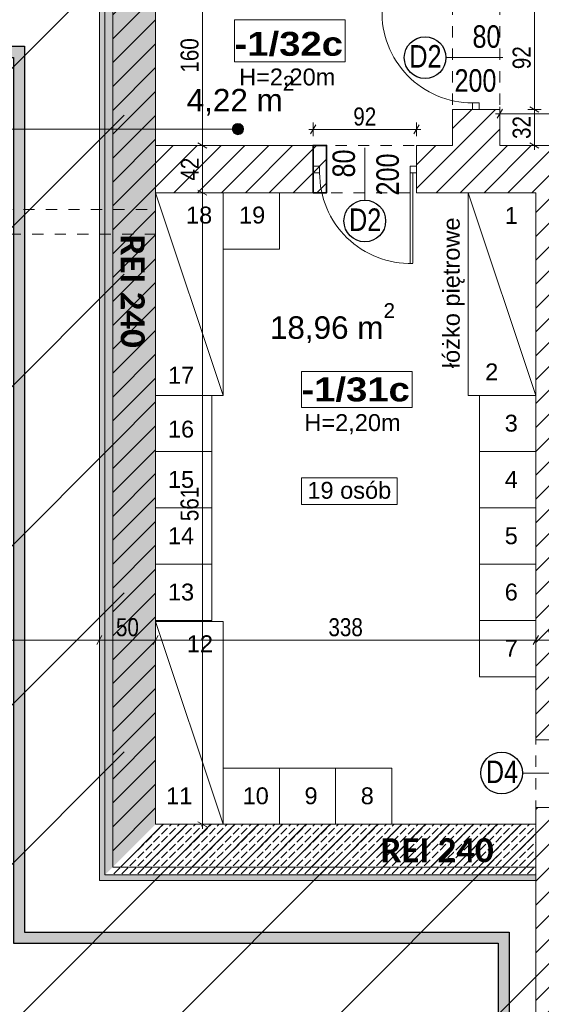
# Model space of a CAD drawing. Header units: centimetres. Extents: x 18292 to 3593338517, y 11794 to 62103.
# Tile 56 of 147: x 898356264 to 898356728, y 53985 to 54859. Entities that reach past the tile are written whole.
import ezdxf

# ---------------------------------------------------------------- set-up
doc = ezdxf.new("R2010")
doc.units = ezdxf.units.CM
doc.header["$MEASUREMENT"] = 0
doc.linetypes.add('Dashed-002', pattern=[20, 10, -10])
for name, color, linetype in [('410-Fundamenty', 7, 'Continuous'), ('499-Wymiary i opisy', 7, 'Continuous'), ('___WYBURZENIA', 7, 'Continuous'), ('__PROJEKTOWANE', 7, 'Continuous'), ('__PROJEKTOWANE_WYPOSAŻENIE', 7, 'Continuous'), ('MF-NR', 7, 'Continuous'), ('MF_KRESKOWANIE', 7, 'Continuous'), ('MF_NR', 7, 'Continuous'), ('MF_OKNA', 7, 'Continuous'), ('MF_przerywana', 7, 'Continuous'), ('MF_SCIANY_KONSTR', 7, 'Continuous'), ('MF_WIDOK', 7, 'Continuous')]:
    doc.layers.add(name, color=color, linetype=linetype)
doc.styles.add('GENERATED_STYLE_2', font='txt')
doc.styles.add('GENERATED_STYLE_4', font='txt')
doc.styles.add('GENERATED_STYLE_5', font='txt')
doc.styles.add('GENERATED_STYLE_8', font='txt')
doc.dimstyles.new('GENERATED_STYLE__1', dxfattribs={"dimtxt": 16, "dimasz": 6.08, "dimexe": 0.18, "dimexo": 0.0625, "dimgap": 0.09, "dimtad": 1, "dimtih": 1, "dimtoh": 1, "dimdec": 0, "dimzin": 0, "dimdsep": 46, "dimtxsty": 'GENERATED_STYLE_4', "dimblk": 'ARROWHEAD_2', "dimblk1": 'ARROWHEAD_2', "dimblk2": 'ARROWHEAD_2', "dimcen": 0.09, "dimse1": 1, "dimse2": 1, "dimclrd": 7, "dimclre": 7, "dimclrt": 7, "dimadec": 0, "dimazin": 0, "dimtfac": 1, "dimtdec": 4, "dimtmove": 0, "dimatfit": 3, "dimfxl": 0, "dimtolj": 1, "dimtzin": 0, "dimarcsym": 0})
doc.dimstyles.new('GENERATED_STYLE__2', dxfattribs={"dimtxt": 16, "dimasz": 6.08, "dimexe": 0.18, "dimexo": 0.0625, "dimgap": 0.09, "dimtad": 1, "dimtih": 1, "dimtoh": 1, "dimdec": 0, "dimzin": 0, "dimdsep": 46, "dimtxsty": 'GENERATED_STYLE_4', "dimblk": 'ARROWHEAD_2', "dimblk1": 'ARROWHEAD_2', "dimblk2": 'ARROWHEAD_2', "dimcen": 0.09, "dimse1": 1, "dimse2": 1, "dimclrd": 7, "dimclre": 7, "dimclrt": 7, "dimadec": 0, "dimazin": 0, "dimtfac": 1, "dimtdec": 4, "dimtmove": 2, "dimatfit": 3, "dimfxl": 0, "dimtolj": 1, "dimtzin": 0, "dimarcsym": 0})
doc.dimstyles.new('GENERATED_STYLE__3', dxfattribs={"dimtxt": 16, "dimasz": 6.08, "dimexe": 0.18, "dimexo": 0.0625, "dimgap": 0.09, "dimtad": 1, "dimdec": 0, "dimzin": 0, "dimdsep": 46, "dimtxsty": 'GENERATED_STYLE_4', "dimblk": 'ARROWHEAD_2', "dimblk1": 'ARROWHEAD_2', "dimblk2": 'ARROWHEAD_2', "dimcen": 0.09, "dimse1": 1, "dimse2": 1, "dimclrd": 7, "dimclre": 7, "dimclrt": 7, "dimadec": 0, "dimazin": 0, "dimtfac": 1, "dimtdec": 4, "dimtmove": 2, "dimatfit": 3, "dimfxl": 0, "dimtolj": 1, "dimtzin": 0, "dimarcsym": 0})
doc.dimstyles.new('GENERATED_STYLE__4', dxfattribs={"dimtxt": 16, "dimasz": 6.08, "dimexe": 0.18, "dimexo": 0.0625, "dimgap": 0.09, "dimtad": 1, "dimdec": 0, "dimzin": 0, "dimdsep": 46, "dimtxsty": 'GENERATED_STYLE_4', "dimblk": 'ARROWHEAD_2', "dimblk1": 'ARROWHEAD_2', "dimblk2": 'ARROWHEAD_2', "dimcen": 0.09, "dimse1": 1, "dimse2": 1, "dimclrd": 7, "dimclre": 7, "dimclrt": 7, "dimadec": 0, "dimazin": 0, "dimtfac": 1, "dimtdec": 4, "dimtmove": 0, "dimatfit": 3, "dimfxl": 0, "dimtolj": 1, "dimtzin": 0, "dimarcsym": 0})
pattern_1 = [(45, (903196041.254, 3898003.605), (-10.606601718, 10.606601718), [])]
pattern_2 = [(90, (903196041.2538, 3898003.6053), (-3.4641016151, 0), [2, -4]), (90, (903196039.5217, 3898006.6053), (-3.4641016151, 0), [2, -4]), (150, (903196041.2538, 3898005.6053), (1.7320508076, 3), [2, -4]), (150, (903196037.7897, 3898005.6053), (1.7320508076, 3), [2, -4]), (210, (903196041.2538, 3898003.6053), (-1.7320508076, 3), [2, -4]), (210, (903196037.7897, 3898003.6053), (-1.7320508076, 3), [2, -4])]
pattern_3 = [(45, (903196041.254, 3898003.605), (-7.071067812, 7.071067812), [7.5, -2.5]), (45, (903196041.254, 3898010.676), (-7.071067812, 7.071067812), [7.5, -2.5])]

# ---------------------------------------------------------------- blocks, each defined once
blk = doc.blocks.new('*D338', base_point=(903196041.25, 3898003.61))
at = {"layer": '499-Wymiary i opisy', "color": 7, "linetype": 'Continuous', "lineweight": 13}
for p, q in [((898356422.56, 54707.8), (898356430.56, 54703.18)), ((898356432.56, 54705.49), (898356420.56, 54705.49)), ((898356426.56, 54144.49), (898356426.56, 54705.49)), ((898356422.56, 54146.8), (898356430.56, 54142.18)), ((898356432.56, 54144.49), (898356420.56, 54144.49)), ((898356426.56, 54140.58), (898356426.56, 54144.49))]:
    blk.add_line(p, q, dxfattribs=at)
at = {"layer": '499-Wymiary i opisy', "color": 7, "lineweight": 13, "insert": (898356423.36, 54413.75), "char_height": 16, "attachment_point": 7, "rotation": 90, "style": 'GENERATED_STYLE_4'}
blk.add_mtext('\\A1;{\\pql;\\fArial Narrow|b0|i0|c238|p34;561}', dxfattribs=at)
blk = doc.blocks.new('ARROWHEAD_2')
at = {"color": 0, "linetype": 'Continuous', "lineweight": 0}
for p, q in [((0, 0), (-1, 0)), ((-0.38, -0.66), (0.38, 0.66))]:
    blk.add_line(p, q, dxfattribs=at)
blk = doc.blocks.new('*D339', base_point=(903196041.25, 3898003.61))
at = {"layer": '499-Wymiary i opisy', "color": 7, "linetype": 'Continuous', "lineweight": 13}
for p, q in [((898356432.56, 54747.49), (898356420.56, 54747.49)), ((898356422.56, 54749.8), (898356430.56, 54745.18)), ((898356426.56, 54705.49), (898356426.56, 54747.49)), ((898356422.56, 54707.8), (898356430.56, 54703.18)), ((898356432.56, 54705.49), (898356420.56, 54705.49))]:
    blk.add_line(p, q, dxfattribs=at)
at = {"layer": '499-Wymiary i opisy', "color": 7, "lineweight": 13, "insert": (898356423.36, 54716.25), "char_height": 16, "attachment_point": 7, "rotation": 90, "style": 'GENERATED_STYLE_4'}
blk.add_mtext('\\A1;{\\pql;\\fArial Narrow|b0|i0|c238|p34;42}', dxfattribs=at)
blk = doc.blocks.new('*D340', base_point=(903196041.25, 3898003.61))
at = {"layer": '499-Wymiary i opisy', "color": 7, "linetype": 'Continuous', "lineweight": 13}
for p, q in [((898356422.56, 54909.8), (898356430.56, 54905.18)), ((898356432.56, 54907.49), (898356420.56, 54907.49)), ((898356426.56, 54747.49), (898356426.56, 54907.49)), ((898356432.56, 54747.49), (898356420.56, 54747.49)), ((898356422.56, 54749.8), (898356430.56, 54745.18))]:
    blk.add_line(p, q, dxfattribs=at)
at = {"layer": '499-Wymiary i opisy', "color": 7, "lineweight": 13, "insert": (898356423.36, 54812.13), "char_height": 16, "attachment_point": 7, "rotation": 90, "style": 'GENERATED_STYLE_4'}
blk.add_mtext('\\A1;{\\pql;\\fArial Narrow|b0|i0|c238|p34;160}', dxfattribs=at)
blk = doc.blocks.new('*D354', base_point=(903196041.25, 3898003.61))
at = {"layer": '499-Wymiary i opisy', "color": 7, "linetype": 'Continuous', "lineweight": 13}
for p, q in [((898356651.28, 55639.09), (898356646.66, 55631.09)), ((898356648.97, 55629.09), (898356648.97, 55641.09)), ((898356648.97, 55635.09), (898356690.97, 55635.09)), ((898356693.28, 55639.09), (898356688.66, 55631.09)), ((898356690.97, 55629.09), (898356690.97, 55641.09))]:
    blk.add_line(p, q, dxfattribs=at)
at = {"layer": '499-Wymiary i opisy', "color": 7, "lineweight": 13, "insert": (898356659.73, 55638.29), "char_height": 16, "attachment_point": 7, "style": 'GENERATED_STYLE_4'}
blk.add_mtext('\\A1;{\\pql;\\fArial Narrow|b0|i0|c238|p34;42}', dxfattribs=at)
blk = doc.blocks.new('*D355', base_point=(903196041.25, 3898003.61))
at = {"layer": '499-Wymiary i opisy', "color": 7, "linetype": 'Continuous', "lineweight": 13}
for p, q in [((898356693.28, 55639.09), (898356688.66, 55631.09)), ((898356690.97, 55629.09), (898356690.97, 55641.09)), ((898356690.97, 55635.09), (898356867.97, 55635.09)), ((898356870.28, 55639.09), (898356865.66, 55631.09)), ((898356867.97, 55629.09), (898356867.97, 55641.09))]:
    blk.add_line(p, q, dxfattribs=at)
at = {"layer": '499-Wymiary i opisy', "color": 7, "lineweight": 13, "insert": (898356730.09, 55638.29), "char_height": 16, "attachment_point": 7, "style": 'GENERATED_STYLE_4'}
blk.add_mtext('\\A1;{\\pql;\\fArial Narrow|b0|i0|c238|p34;177}', dxfattribs=at)
blk = doc.blocks.new('*D429', base_point=(903196041.25, 3898003.61))
at = {"layer": '499-Wymiary i opisy', "color": 7, "linetype": 'Continuous', "lineweight": 13}
for p, q in [((898356727.79, 54779.49), (898356715.79, 54779.49)), ((898356717.79, 54781.8), (898356725.79, 54777.18)), ((898356721.79, 54747.49), (898356721.79, 54779.49)), ((898356727.79, 54747.49), (898356715.79, 54747.49)), ((898356717.79, 54749.8), (898356725.79, 54745.18)), ((898356721.79, 54743.58), (898356721.79, 54747.49))]:
    blk.add_line(p, q, dxfattribs=at)
at = {"layer": '499-Wymiary i opisy', "color": 7, "lineweight": 13, "insert": (898356718.59, 54753.25), "char_height": 16, "attachment_point": 7, "rotation": 90, "style": 'GENERATED_STYLE_4'}
blk.add_mtext('\\A1;{\\pql;\\fArial Narrow|b0|i0|c238|p34;32}', dxfattribs=at)
blk = doc.blocks.new('*D430', base_point=(903196041.25, 3898003.61))
at = {"layer": '499-Wymiary i opisy', "color": 7, "linetype": 'Continuous', "lineweight": 13}
for p, q in [((898356717.79, 54873.8), (898356725.79, 54869.18)), ((898356727.79, 54871.49), (898356715.79, 54871.49)), ((898356721.79, 54779.49), (898356721.79, 54871.49)), ((898356727.79, 54779.49), (898356715.79, 54779.49)), ((898356717.79, 54781.8), (898356725.79, 54777.18))]:
    blk.add_line(p, q, dxfattribs=at)
at = {"layer": '499-Wymiary i opisy', "color": 7, "lineweight": 13, "insert": (898356718.59, 54815.25), "char_height": 16, "attachment_point": 7, "rotation": 90, "style": 'GENERATED_STYLE_4'}
blk.add_mtext('\\A1;{\\pql;\\fArial Narrow|b0|i0|c238|p34;92}', dxfattribs=at)
blk = doc.blocks.new('*D436', base_point=(903196041.25, 3898003.61))
at = {"layer": '499-Wymiary i opisy', "color": 7, "linetype": 'Continuous', "lineweight": 13}
for p, q in [((898356693.28, 54779.67), (898356688.66, 54771.67)), ((898356690.97, 54769.67), (898356690.97, 54781.67)), ((898356968.28, 54779.67), (898356963.66, 54771.67)), ((898356965.97, 54769.67), (898356965.97, 54781.67)), ((898356687.06, 54775.67), (898356690.97, 54775.67)), ((898356690.97, 54775.67), (898356965.97, 54775.67))]:
    blk.add_line(p, q, dxfattribs=at)
at = {"layer": '499-Wymiary i opisy', "color": 7, "lineweight": 13, "insert": (898356813.11, 54778.87), "char_height": 16, "attachment_point": 7, "style": 'GENERATED_STYLE_4'}
blk.add_mtext('\\A1;{\\pql;\\fArial Narrow|b0|i0|c238|p34;275}', dxfattribs=at)
blk = doc.blocks.new('*D440', base_point=(903196041.25, 3898003.61))
at = {"layer": '499-Wymiary i opisy', "color": 7, "linetype": 'Continuous', "lineweight": 13}
for p, q in [((898356524.97, 54755.77), (898356524.97, 54767.77)), ((898356616.97, 54755.77), (898356616.97, 54767.77)), ((898356521.06, 54761.77), (898356524.97, 54761.77)), ((898356527.28, 54765.77), (898356522.66, 54757.77)), ((898356524.97, 54761.77), (898356616.97, 54761.77)), ((898356614.66, 54757.77), (898356619.28, 54765.77)), ((898356616.97, 54761.77), (898356620.88, 54761.77))]:
    blk.add_line(p, q, dxfattribs=at)
at = {"layer": '499-Wymiary i opisy', "color": 7, "lineweight": 13, "insert": (898356560.73, 54764.97), "char_height": 16, "attachment_point": 7, "style": 'GENERATED_STYLE_4'}
blk.add_mtext('\\A1;{\\pql;\\fArial Narrow|b0|i0|c238|p34;92}', dxfattribs=at)
blk = doc.blocks.new('*D496', base_point=(903196041.25, 3898003.61))
at = {"layer": '499-Wymiary i opisy', "color": 7, "linetype": 'Continuous', "lineweight": 13}
for p, q in [((898355934.97, 54302.15), (898355934.97, 54314.15)), ((898356334.97, 54302.15), (898356334.97, 54314.15)), ((898355937.28, 54312.15), (898355932.66, 54304.15)), ((898355934.97, 54308.15), (898356334.97, 54308.15)), ((898356337.28, 54312.15), (898356332.66, 54304.15))]:
    blk.add_line(p, q, dxfattribs=at)
at = {"layer": '499-Wymiary i opisy', "color": 7, "lineweight": 13, "char_height": 16, "attachment_point": 7, "style": 'GENERATED_STYLE_4'}
for s, insert in [('\\A1;{\\pql;\\fArial Narrow|b0|i0|c238|p34;24}', (898355937.28, 54311.35)), ('\\A1;{\\pql;\\fArial Narrow|b0|i0|c238|p34;400}', (898356129.85, 54311.35))]:
    blk.add_mtext(s, dxfattribs=dict(at, insert=insert))
blk = doc.blocks.new('*D497', base_point=(903196041.25, 3898003.61))
at = {"layer": '499-Wymiary i opisy', "color": 7, "linetype": 'Continuous', "lineweight": 13}
for p, q in [((898356334.97, 54302.15), (898356334.97, 54314.15)), ((898356384.97, 54302.15), (898356384.97, 54314.15)), ((898356337.28, 54312.15), (898356332.66, 54304.15)), ((898356334.97, 54308.15), (898356384.97, 54308.15)), ((898356387.28, 54312.15), (898356382.66, 54304.15))]:
    blk.add_line(p, q, dxfattribs=at)
at = {"layer": '499-Wymiary i opisy', "color": 7, "lineweight": 13, "insert": (898356349.73, 54311.35), "char_height": 16, "attachment_point": 7, "style": 'GENERATED_STYLE_4'}
blk.add_mtext('\\A1;{\\pql;\\fArial Narrow|b0|i0|c238|p34;50}', dxfattribs=at)
blk = doc.blocks.new('*D498', base_point=(903196041.25, 3898003.61))
at = {"layer": '499-Wymiary i opisy', "color": 7, "linetype": 'Continuous', "lineweight": 13}
for p, q in [((898356384.97, 54302.15), (898356384.97, 54314.15)), ((898356722.97, 54302.15), (898356722.97, 54314.15)), ((898356387.28, 54312.15), (898356382.66, 54304.15)), ((898356384.97, 54308.15), (898356722.97, 54308.15)), ((898356725.28, 54312.15), (898356720.66, 54304.15))]:
    blk.add_line(p, q, dxfattribs=at)
at = {"layer": '499-Wymiary i opisy', "color": 7, "lineweight": 13, "insert": (898356538.61, 54311.35), "char_height": 16, "attachment_point": 7, "style": 'GENERATED_STYLE_4'}
blk.add_mtext('\\A1;{\\pql;\\fArial Narrow|b0|i0|c238|p34;338}', dxfattribs=at)
blk = doc.blocks.new('*D499', base_point=(903196041.25, 3898003.61))
at = {"layer": '499-Wymiary i opisy', "color": 7, "linetype": 'Continuous', "lineweight": 13}
for p, q in [((898356722.97, 54302.15), (898356722.97, 54314.15)), ((898356764.97, 54302.15), (898356764.97, 54314.15)), ((898356725.28, 54312.15), (898356720.66, 54304.15)), ((898356722.97, 54308.15), (898356764.97, 54308.15)), ((898356767.28, 54312.15), (898356762.66, 54304.15))]:
    blk.add_line(p, q, dxfattribs=at)
at = {"layer": '499-Wymiary i opisy', "color": 7, "lineweight": 13, "insert": (898356733.73, 54311.35), "char_height": 16, "attachment_point": 7, "style": 'GENERATED_STYLE_4'}
blk.add_mtext('\\A1;{\\pql;\\fArial Narrow|b0|i0|c238|p34;42}', dxfattribs=at)
blk = doc.blocks.new('*D517', base_point=(903196041.25, 3898003.61))
at = {"layer": '499-Wymiary i opisy', "color": 7, "linetype": 'Continuous', "lineweight": 13}
for p, q in [((898356651.28, 55007.95), (898356646.66, 54999.95)), ((898356648.97, 54997.95), (898356648.97, 55009.95)), ((898356648.97, 55003.95), (898356690.97, 55003.95)), ((898356693.28, 55007.95), (898356688.66, 54999.95)), ((898356690.97, 54997.95), (898356690.97, 55009.95))]:
    blk.add_line(p, q, dxfattribs=at)
at = {"layer": '499-Wymiary i opisy', "color": 7, "lineweight": 13, "insert": (898356659.73, 55007.15), "char_height": 16, "attachment_point": 7, "style": 'GENERATED_STYLE_4'}
blk.add_mtext('\\A1;{\\pql;\\fArial Narrow|b0|i0|c238|p34;42}', dxfattribs=at)
blk = doc.blocks.new('*D518', base_point=(903196041.25, 3898003.61))
at = {"layer": '499-Wymiary i opisy', "color": 7, "linetype": 'Continuous', "lineweight": 13}
for p, q in [((898356693.28, 55007.95), (898356688.66, 54999.95)), ((898356690.97, 54997.95), (898356690.97, 55009.95)), ((898356690.97, 55003.95), (898357247.97, 55003.95)), ((898357250.28, 55007.95), (898357245.66, 54999.95)), ((898357247.97, 54997.95), (898357247.97, 55009.95))]:
    blk.add_line(p, q, dxfattribs=at)
at = {"layer": '499-Wymiary i opisy', "color": 7, "lineweight": 13, "insert": (898356954.11, 55007.15), "char_height": 16, "attachment_point": 7, "style": 'GENERATED_STYLE_4'}
blk.add_mtext('\\A1;{\\pql;\\fArial Narrow|b0|i0|c238|p34;557}', dxfattribs=at)
blk = doc.blocks.new('*D546', base_point=(903196041.25, 3898003.61))
at = {"layer": '499-Wymiary i opisy', "color": 7, "linetype": 'Continuous', "lineweight": 13}
for p, q in [((898355879.07, 54374.67), (898355887.07, 54370.05)), ((898355889.07, 54372.36), (898355877.07, 54372.36)), ((898355883.07, 54094.49), (898355883.07, 54372.36)), ((898355889.07, 54094.49), (898355877.07, 54094.49)), ((898355879.07, 54096.8), (898355887.07, 54092.18)), ((898355883.07, 54090.58), (898355883.07, 54094.49))]:
    blk.add_line(p, q, dxfattribs=at)
at = {"layer": '499-Wymiary i opisy', "color": 7, "lineweight": 13, "insert": (898355879.87, 54218.06), "char_height": 16, "attachment_point": 7, "rotation": 90, "style": 'GENERATED_STYLE_4'}
blk.add_mtext('\\A1;{\\pql;\\fArial Narrow|b0|i0|c238|p34;278}', dxfattribs=at)

msp = doc.modelspace()

# ---------------------------------------------------------------- hatches: boundary and pattern name
at = {"layer": '410-Fundamenty', "linetype": 'Continuous', "lineweight": 0, "true_color": 0x000000}
h = msp.add_hatch(dxfattribs=at)
h.set_pattern_fill('beton_0006', color=18, style=0, pattern_type=2)
h.set_pattern_definition(pattern_3)
h.paths.add_polyline_path([(898356359.97, 54920.49), (898356359.97, 54119.49), (898356384.97, 54144.49), (898356384.97, 54945.49)])
h = msp.add_hatch(dxfattribs=at)
h.set_pattern_fill('beton_0006', color=18, style=0, pattern_type=2)
h.set_pattern_definition(pattern_3)
h.paths.add_polyline_path([(898356354.97, 54915.49), (898356354.97, 54114.49), (898356359.97, 54119.49), (898356359.97, 54920.49)])
h = msp.add_hatch(dxfattribs=at)
h.set_pattern_fill('beton_0006', color=18, style=0, pattern_type=2)
h.set_pattern_definition(pattern_3)
h.paths.add_polyline_path([(898356339.97, 54900.49), (898356339.97, 54099.49), (898356354.97, 54114.49), (898356354.97, 54915.49)])
h = msp.add_hatch(dxfattribs=at)
h.set_pattern_fill('Styropian_0006', color=18, style=0, pattern_type=2)
h.set_pattern_definition(pattern_2)
h.paths.add_polyline_path([(898356334.97, 54895.49), (898356334.97, 54094.49), (898356339.97, 54099.49), (898356339.97, 54900.49)])
h = msp.add_hatch(dxfattribs=at)
h.set_pattern_fill('beton_0006', color=18, style=0, pattern_type=2)
h.set_pattern_definition(pattern_3)
h.paths.add_polyline_path([(898356359.97, 54119.49), (898356722.97, 54119.49), (898356722.97, 54144.49), (898356384.97, 54144.49)])
h = msp.add_hatch(dxfattribs=at)
h.set_pattern_fill('beton_0006', color=18, style=0, pattern_type=2)
h.set_pattern_definition(pattern_3)
h.paths.add_polyline_path([(898356339.97, 54099.49), (898356722.97, 54099.49), (898356722.97, 54114.49), (898356354.97, 54114.49)])
h = msp.add_hatch(dxfattribs=at)
h.set_pattern_fill('beton_0006', color=18, style=0, pattern_type=2)
h.set_pattern_definition(pattern_3)
h.paths.add_polyline_path([(898356354.97, 54114.49), (898356722.97, 54114.49), (898356722.97, 54119.49), (898356359.97, 54119.49)])
h = msp.add_hatch(dxfattribs=at)
h.set_pattern_fill('Styropian_0006', color=18, style=0, pattern_type=2)
h.set_pattern_definition(pattern_2)
h.paths.add_polyline_path([(898356334.97, 54094.49), (898356722.97, 54094.49), (898356722.97, 54099.49), (898356339.97, 54099.49)])
at = {"layer": '___WYBURZENIA', "linetype": 'Continuous', "lineweight": 35}
h = msp.add_hatch(dxfattribs=at)
h.set_pattern_fill('bloczki_ceramiczne_0006', color=30, style=0, pattern_type=2)
h.set_pattern_definition(pattern_1)
h.paths.add_polyline_path([(898356524.97, 54705.49), (898356536.97, 54705.49), (898356536.97, 54747.49), (898356524.97, 54747.49)])
at = {"layer": '__PROJEKTOWANE', "linetype": 'Continuous', "lineweight": 13}
h = msp.add_hatch(dxfattribs=at)
h.set_pattern_fill('Bloczki_ceramiczne_kopia_8A', color=150, style=0, pattern_type=2)
h.set_pattern_definition([(45, (903196041.25, 3898003.61), (-70.7106781, 70.7106781), [])])
h.paths.add_polyline_path([(898357581.97, 54617.49), (898357881.97, 54617.49), (898357881.97, 55810.49), (898357600.97, 55810.49), (898357600.97, 56706.54), (898357961.07, 56706.54), (898357959.15, 56167.49), (898358238.97, 56167.49), (898358238.97, 54260.49), (898357938.97, 54260.49), (898357938.97, 53759.49), (898355999.97, 53759.49), (898355999.97, 54560.49), (898355701, 54560.49), (898355699.98, 55446.69), (898353981.16, 55446.61), (898353981.16, 55792.49), (898356056.97, 55792.49), (898356056.97, 54917.49), (898356356.97, 54917.49), (898356356.97, 54116.49), (898357581.97, 54116.49)])
at = {"layer": '__PROJEKTOWANE', "linetype": 'Continuous', "lineweight": 25}
h = msp.add_hatch(color=230, dxfattribs=at)
h.paths.add_polyline_path([(898355781.94, 56613.92), (898355781.94, 54825.65), (898356258.5, 54825.65), (898356258.5, 54038.82), (898356689.42, 54038.82), (898356689.42, 53475.15), (898357338.8, 53475.15), (898357338.8, 54038.82), (898357678.89, 54038.82), (898357678.89, 54541.02), (898357971.09, 54541.02), (898357971.09, 55897.12), (898356706.18, 55897.12), (898356706.18, 56613.92)])
h.paths.add_polyline_path([(898356699.42, 53485.15), (898356699.42, 54048.82), (898356268.5, 54048.82), (898356268.5, 54835.65), (898355791.94, 54835.65), (898355791.94, 56603.92), (898356696.18, 56603.92), (898356696.18, 55887.12), (898357961.09, 55887.12), (898357961.09, 54551.02), (898357668.89, 54551.02), (898357668.89, 54048.82), (898357328.8, 54048.82), (898357328.8, 53485.15)], flags=0)
at = {"layer": '__PROJEKTOWANE_WYPOSAŻENIE', "linetype": 'Continuous', "lineweight": 13}
msp.add_hatch(color=150, dxfattribs=at).paths.add_polyline_path([(898356453.1, 54762.06), (898356453.48, 54760.15), (898356454.57, 54758.52), (898356456.19, 54757.44), (898356458.1, 54757.06), (898356460.02, 54757.44), (898356461.64, 54758.52), (898356462.72, 54760.15), (898356463.1, 54762.06), (898356462.72, 54763.97), (898356461.64, 54765.59), (898356460.02, 54766.68), (898356458.1, 54767.06), (898356456.19, 54766.68), (898356454.57, 54765.59), (898356453.48, 54763.97)])
at = {"layer": 'MF_KRESKOWANIE', "linetype": 'Continuous', "lineweight": 13}
h = msp.add_hatch(dxfattribs=at)
h.set_pattern_fill('bloczki_ceramiczne_0006', color=250, style=0, pattern_type=2)
h.set_pattern_definition(pattern_1)
h.paths.add_polyline_path([(898356046.97, 54907.49), (898356346.97, 54907.49), (898356346.97, 54896.49), (898356346.97, 54735.49), (898356346.97, 54106.49), (898356414.97, 54106.49), (898356722.97, 54106.49), (898356722.97, 53966.49), (898356764.97, 53966.49), (898357046.65, 53966.49), (898357046.65, 53894.49), (898357046.65, 53558.49), (898357216.65, 53558.49), (898357216.65, 53894.49), (898357216.65, 53966.49), (898357216.65, 54106.49), (898357591.97, 54106.49), (898357591.97, 54607.49), (898357891.97, 54607.49), (898357891.97, 54660.49), (898357891.97, 55820.49), (898357572.97, 55820.49), (898356796.97, 55820.49), (898356796.97, 55776.49), (898356867.97, 55776.49), (898356867.97, 55556.49), (898356800.97, 55556.49), (898356790.97, 55556.49), (898356790.97, 55514.49), (898357010.97, 55514.49), (898357010.97, 55556.49), (898356909.97, 55556.49), (898356909.97, 55776.49), (898357247.97, 55776.49), (898357247.97, 55556.49), (898357090.97, 55556.49), (898357090.97, 55514.49), (898357289.97, 55514.49), (898357289.97, 55776.49), (898357553.97, 55776.49), (898357853.97, 55776.49), (898357853.97, 55234.49), (898357553.97, 55234.49), (898357289.97, 55234.49), (898357289.97, 55434.49), (898357247.97, 55434.49), (898357247.97, 55393.49), (898357247.97, 55026.49), (898357289.97, 55026.49), (898357289.97, 55192.49), (898357853.97, 55192.49), (898357853.97, 54645.49), (898357589.97, 54645.49), (898357589.97, 54735.49), (898357589.97, 54747.49), (898357289.97, 54747.49), (898357289.97, 54934.49), (898357247.97, 54934.49), (898357247.97, 54747.49), (898357247.97, 54705.49), (898357553.97, 54705.49), (898357553.97, 54144.49), (898357151.97, 54144.49), (898357151.97, 54705.49), (898357155.97, 54705.49), (898357155.97, 54747.49), (898357057.97, 54747.49), (898357057.97, 54705.49), (898357109.97, 54705.49), (898357109.97, 54290.49), (898357084.97, 54290.49), (898357099.97, 54248.49), (898357109.97, 54248.49), (898357109.97, 54144.49), (898356929.97, 54144.49), (898356929.97, 54147.49), (898356887.97, 54147.49), (898356887.97, 54144.49), (898356874.97, 54144.49), (898356874.97, 54106.49), (898357178.65, 54106.49), (898357178.65, 54008.49), (898357178.65, 53894.49), (898357178.31, 53894.49), (898357178.31, 53600.49), (898357088.65, 53600.49), (898357088.65, 53894.49), (898357088.65, 53983.49), (898357063.65, 54008.49), (898356764.97, 54008.49), (898356764.97, 54106.49), (898356814.97, 54106.49), (898356814.97, 54144.49), (898356764.97, 54144.49), (898356764.97, 54159.49), (898356722.97, 54159.49), (898356722.97, 54144.49), (898356384.97, 54144.49), (898356384.97, 54705.49), (898356524.97, 54705.49), (898356524.97, 54747.49), (898356384.97, 54747.49), (898356384.97, 54907.49), (898356648.97, 54907.49), (898356648.97, 54871.49), (898356690.97, 54871.49), (898356690.97, 55099.49), (898356648.97, 55099.49), (898356648.97, 54945.49), (898356394.97, 54945.49), (898356084.97, 54945.49), (898356084.97, 55790.1), (898356547.51, 55790.44), (898356547.65, 55820.49), (898356084.97, 55820.49), (898356060.97, 55782.49), (898356046.97, 55782.49), (898356046.97, 54945.49)])
h = msp.add_hatch(dxfattribs=at)
h.set_pattern_fill('bloczki_ceramiczne_0006', color=250, style=0, pattern_type=2)
h.set_pattern_definition(pattern_1)
h.paths.add_polyline_path([(898356965.97, 54747.49), (898356690.97, 54747.49), (898356690.97, 54779.49), (898356648.97, 54779.49), (898356648.97, 54747.49), (898356616.97, 54747.49), (898356616.97, 54705.49), (898356659.97, 54705.49), (898356722.97, 54705.49), (898356722.97, 54219.49), (898356764.97, 54219.49), (898356764.97, 54248.49), (898356887.97, 54248.49), (898356887.97, 54239.49), (898356929.97, 54239.49), (898356929.97, 54248.49), (898356959.97, 54248.49), (898356974.97, 54290.49), (898356764.97, 54290.49), (898356764.97, 54705.49), (898356965.97, 54705.49)])

# ---------------------------------------------------------------- linework, layer by layer
at = {"layer": '410-Fundamenty', "color": 7, "linetype": 'Continuous', "lineweight": 13}
for p, q in [((898356339.97, 54900.49), (898356339.97, 54099.49)), ((898356339.97, 54099.49), (898356722.97, 54099.49))]:
    msp.add_line(p, q, dxfattribs=at)
at = {"layer": '410-Fundamenty', "color": 7, "linetype": 'Continuous', "lineweight": 13, "flags": 128}
for points in [[(898356384.97, 54144.49), (898356384.97, 54945.49)], [(898356334.97, 54895.49), (898356334.97, 54094.49)], [(898356722.97, 54144.49), (898356384.97, 54144.49)], [(898356722.97, 54119.49), (898356722.97, 54144.49)], [(898356722.97, 54114.49), (898356722.97, 54119.49)], [(898356722.97, 54099.49), (898356722.97, 54114.49)], [(898356334.97, 54094.49), (898356722.97, 54094.49)], [(898356722.97, 54094.49), (898356722.97, 54099.49)]]:
    msp.add_lwpolyline(points, dxfattribs=at)
at = {"layer": '___WYBURZENIA', "color": 30, "linetype": 'Continuous', "lineweight": 35, "flags": 128}
msp.add_lwpolyline([(898356524.97, 54705.49), (898356536.97, 54705.49), (898356536.97, 54747.49), (898356524.97, 54747.49)], close=True, dxfattribs=at)
at = {"layer": '__PROJEKTOWANE', "color": 230, "linetype": 'Continuous', "lineweight": 25, "flags": 128}
for points in [[(898356689.42, 53475.15), (898357338.8, 53475.15), (898357338.8, 54038.82), (898357678.89, 54038.82), (898357678.89, 54541.02), (898357971.09, 54541.02), (898357971.09, 55897.12), (898356706.18, 55897.12), (898356706.18, 56613.92), (898355781.96, 56613.92), (898355781.96, 54825.65), (898356258.5, 54825.65), (898356258.5, 54038.82), (898356689.42, 54038.82)], [(898356699.42, 53485.15), (898357328.8, 53485.15), (898357328.8, 54048.82), (898357668.89, 54048.82), (898357668.89, 54551.02), (898357961.09, 54551.02), (898357961.09, 55887.12), (898356696.18, 55887.12), (898356696.18, 56603.92), (898355791.94, 56603.92), (898355791.94, 54835.65), (898356268.5, 54835.65), (898356268.5, 54048.82), (898356699.42, 54048.82)]]:
    msp.add_lwpolyline(points, close=True, dxfattribs=at)
at = {"layer": '__PROJEKTOWANE', "color": 7, "linetype": 'Continuous', "lineweight": 25}
for centre in [(898356624.55, 54825.49), (898356570.95, 54680.39), (898356692.59, 54189.98)]:
    msp.add_circle(centre, 18.52, dxfattribs=at)
at = {"layer": '__PROJEKTOWANE_WYPOSAŻENIE', "color": 150, "linetype": 'Continuous', "lineweight": 13}
msp.add_line((898356020.97, 54762.06), (898356453.1, 54762.06), dxfattribs=at)
at = {"layer": '__PROJEKTOWANE_WYPOSAŻENIE', "color": 7, "linetype": 'Continuous', "lineweight": 13}
for p, q in [((898356444.97, 54525.49), (898356384.97, 54705.49)), ((898356722.97, 54525.49), (898356662.97, 54705.49)), ((898356444.97, 54144.49), (898356384.97, 54324.49))]:
    msp.add_line(p, q, dxfattribs=at)
at = {"layer": '__PROJEKTOWANE_WYPOSAŻENIE', "color": 7, "linetype": 'Continuous', "lineweight": 13, "flags": 128}
for points in [[(898356384.97, 54525.49), (898356444.97, 54525.49), (898356444.97, 54705.49), (898356384.97, 54705.49)], [(898356494.97, 54705.49), (898356444.97, 54705.49), (898356444.97, 54655.49), (898356494.97, 54655.49)], [(898356662.97, 54525.49), (898356722.97, 54525.49), (898356722.97, 54705.49), (898356662.97, 54705.49)], [(898356384.97, 54525.49), (898356384.97, 54475.49), (898356434.97, 54475.49), (898356434.97, 54525.49)], [(898356722.97, 54475.49), (898356722.97, 54525.49), (898356672.97, 54525.49), (898356672.97, 54475.49)], [(898356384.97, 54475.49), (898356384.97, 54425.49), (898356434.97, 54425.49), (898356434.97, 54475.49)], [(898356722.97, 54425.49), (898356722.97, 54475.49), (898356672.97, 54475.49), (898356672.97, 54425.49)], [(898356384.97, 54425.49), (898356384.97, 54375.49), (898356434.97, 54375.49), (898356434.97, 54425.49)], [(898356722.97, 54375.49), (898356722.97, 54425.49), (898356672.97, 54425.49), (898356672.97, 54375.49)], [(898356384.97, 54375.49), (898356384.97, 54325.49), (898356434.97, 54325.49), (898356434.97, 54375.49)], [(898356722.97, 54325.49), (898356722.97, 54375.49), (898356672.97, 54375.49), (898356672.97, 54325.49)], [(898356384.97, 54144.49), (898356444.97, 54144.49), (898356444.97, 54324.49), (898356384.97, 54324.49)], [(898356722.97, 54275.49), (898356722.97, 54325.49), (898356672.97, 54325.49), (898356672.97, 54275.49)], [(898356494.97, 54144.49), (898356444.97, 54144.49), (898356444.97, 54194.49), (898356494.97, 54194.49)], [(898356544.97, 54144.49), (898356494.97, 54144.49), (898356494.97, 54194.49), (898356544.97, 54194.49)], [(898356594.97, 54144.49), (898356544.97, 54144.49), (898356544.97, 54194.49), (898356594.97, 54194.49)]]:
    msp.add_lwpolyline(points, close=True, dxfattribs=at)
at = {"layer": '__PROJEKTOWANE_WYPOSAŻENIE', "color": 7, "linetype": 'Dashed-002', "lineweight": 13, "flags": 128}
for points in [[(898356047.45, 54690.74), (898356384.97, 54690.74)], [(898356035.25, 54668.8), (898356384.97, 54668.8)]]:
    msp.add_lwpolyline(points, dxfattribs=at)
at = {"layer": '__PROJEKTOWANE_WYPOSAŻENIE', "color": 150, "linetype": 'Continuous', "lineweight": 13, "flags": 128}
msp.add_lwpolyline([(898356514.68, 54452.1), (898356599.65, 54452.1), (898356599.65, 54428.53), (898356514.68, 54428.53)], close=True, dxfattribs=at)
at = {"layer": '__PROJEKTOWANE_WYPOSAŻENIE', "color": 150, "linetype": 'Continuous', "lineweight": 13}
msp.add_circle((898356458.1, 54762.06), 5, dxfattribs=at)
at = {"layer": 'MF-NR', "color": 7, "linetype": 'Continuous', "lineweight": 13}
for p, q in [((898356455.24, 54859.05), (898356548.58, 54859.05)), ((898356455.24, 54827.16), (898356455.24, 54859.05)), ((898356553.58, 54853.64), (898356553.58, 54821.75)), ((898356514.68, 54546.64), (898356608.02, 54546.64)), ((898356514.68, 54514.75), (898356514.68, 54546.64)), ((898356613.02, 54546.64), (898356613.02, 54514.75))]:
    msp.add_line(p, q, dxfattribs=at)
at = {"layer": 'MF-NR', "color": 7, "linetype": 'Continuous', "lineweight": 13, "flags": 128}
for points in [[(898356548.58, 54821.75), (898356455.24, 54821.75)], [(898356608.02, 54514.75), (898356514.68, 54514.75)]]:
    msp.add_lwpolyline(points, dxfattribs=at)
at = {"layer": 'MF_OKNA', "color": 7, "linetype": 'Continuous', "lineweight": 13}
for p, q in [((898356643.07, 54825.49), (898356693.76, 54825.49)), ((898356672.47, 54785.24), (898356666.72, 54785.24)), ((898356666.72, 54785.24), (898356666.72, 54779.49)), ((898356672.47, 54779.49), (898356672.47, 54785.24)), ((898356669.97, 54779.49), (898356672.47, 54779.49)), ((898356570.95, 54698.91), (898356570.95, 54745.52)), ((898356524.97, 54728.99), (898356530.72, 54728.99)), ((898356530.72, 54728.99), (898356530.72, 54723.24)), ((898356536.97, 54726.49), (898356536.97, 54728.99)), ((898356616.97, 54728.99), (898356611.22, 54728.99)), ((898356611.22, 54728.99), (898356611.22, 54723.24)), ((898356616.97, 54726.49), (898356616.97, 54728.99)), ((898356530.72, 54723.24), (898356524.97, 54723.24)), ((898356611.22, 54723.24), (898356616.97, 54723.24)), ((898356611.22, 54723.24), (898356611.22, 54642.74)), ((898356613.52, 54723.24), (898356613.52, 54642.78)), ((898356769.16, 54189.98), (898356711.11, 54189.98))]:
    msp.add_line(p, q, dxfattribs=at)
for centre, start, end in [((898356666.72, 54865.74), 178.36275, 270), ((898356611.22, 54723.24), 180, 271.63725)]:
    msp.add_arc(centre, 80.5, start, end, dxfattribs=at)
at = {"layer": 'MF_przerywana', "color": 7, "linetype": 'Dashed-002', "lineweight": 13, "flags": 128}
for points in [[(898356648.97, 54871.49), (898356690.97, 54871.49), (898356690.97, 54779.49), (898356648.97, 54779.49)], [(898356524.97, 54747.49), (898356616.97, 54747.49), (898356616.97, 54705.49), (898356524.97, 54705.49)], [(898356722.97, 54219.49), (898356764.97, 54219.49), (898356764.97, 54159.49), (898356722.97, 54159.49)]]:
    msp.add_lwpolyline(points, close=True, dxfattribs=at)
at = {"layer": 'MF_SCIANY_KONSTR', "color": 7, "linetype": 'Continuous', "lineweight": 13}
for p, q in [((898356384.97, 54747.49), (898356384.97, 54907.49)), ((898356346.97, 54735.49), (898356346.97, 54896.49)), ((898356346.97, 54896.49), (898356346.97, 54707.49)), ((898356648.97, 54779.49), (898356648.97, 54747.49)), ((898356690.97, 54779.49), (898356648.97, 54779.49)), ((898356690.97, 54779.49), (898356690.97, 54747.49)), ((898356384.97, 54747.49), (898356524.97, 54747.49)), ((898356616.97, 54747.49), (898356616.97, 54705.49)), ((898356616.97, 54747.49), (898356648.97, 54747.49)), ((898356690.97, 54747.49), (898356965.97, 54747.49)), ((898356346.97, 54735.49), (898356346.97, 54106.49)), ((898356384.97, 54705.49), (898356384.97, 54144.49)), ((898356524.97, 54705.49), (898356384.97, 54705.49)), ((898356659.97, 54705.49), (898356616.97, 54705.49)), ((898356659.97, 54705.49), (898356722.97, 54705.49)), ((898356722.97, 54705.49), (898356722.97, 54219.49)), ((898356722.97, 54219.49), (898356764.97, 54219.49)), ((898356722.97, 54159.49), (898356722.97, 54144.49)), ((898356722.97, 54159.49), (898356764.97, 54159.49)), ((898356384.97, 54144.49), (898356722.97, 54144.49)), ((898356346.97, 54106.49), (898356414.97, 54106.49)), ((898356414.97, 54106.49), (898356722.97, 54106.49)), ((898356722.97, 54106.49), (898356722.97, 53966.49))]:
    msp.add_line(p, q, dxfattribs=at)
at = {"layer": 'MF_WIDOK', "color": 5, "linetype": 'Continuous', "lineweight": 15, "flags": 128}
for points in [[(898356455.24, 54859.05), (898356553.58, 54859.05), (898356553.58, 54821.75), (898356455.24, 54821.75)], [(898356514.68, 54546.64), (898356613.02, 54546.64), (898356613.02, 54514.75), (898356514.68, 54514.75)]]:
    msp.add_lwpolyline(points, close=True, dxfattribs=at)

# ---------------------------------------------------------------- texts
at = {"layer": '__PROJEKTOWANE', "color": 7, "linetype": 'Continuous', "lineweight": 13, "char_height": 15, "attachment_point": 2, "style": 'GENERATED_STYLE_2'}
for insert in [(898356501.97, 54815.81), (898356560.01, 54508.81)]:
    msp.add_mtext('\\A1;{\\pqc;\\fArial|b0|i0|c238|p38;H=2,20m}', dxfattribs=dict(at, insert=insert))
at = {"layer": '__PROJEKTOWANE', "color": 150, "lineweight": 13, "char_height": 20, "attachment_point": 7, "style": 'GENERATED_STYLE_2'}
for s, insert in [('{\\fArial|b0|i0|c238|p38;4,22 m{\\H0.66x;\\S2^  ;}}', (898356412.61, 54773.99)), ('{\\fArial|b0|i0|c238|p38;18,96 m{\\H0.66x;\\S2^  ;}}', (898356486.61, 54571.99))]:
    msp.add_mtext(s, dxfattribs=dict(at, insert=insert))
at = {"layer": '__PROJEKTOWANE', "color": 1, "linetype": 'Continuous', "lineweight": 13, "insert": (898356353.83, 54668.23), "char_height": 21.2625, "attachment_point": 7, "rotation": 270, "style": 'GENERATED_STYLE_8'}
msp.add_mtext('\\A1;{\\pql;\\fCalibri Light|b1|i0|c238|p34;REI 240}', dxfattribs=at)
at = {"layer": '__PROJEKTOWANE', "color": 1, "linetype": 'Continuous', "lineweight": 13, "insert": (898356585.03, 54110.61), "char_height": 21.2625, "attachment_point": 7, "style": 'GENERATED_STYLE_8'}
msp.add_mtext('\\A1;{\\pql;\\fCalibri Light|b1|i0|c238|p34;REI 240}', dxfattribs=at)
at = {"layer": '__PROJEKTOWANE_WYPOSAŻENIE', "color": 150, "linetype": 'Continuous', "lineweight": 13, "insert": (898356640.29, 54616.59), "char_height": 15, "attachment_point": 2, "rotation": 90, "style": 'GENERATED_STYLE_2'}
msp.add_mtext('\\A1;{\\pqc;\\fArial|b0|i0|c238|p38;łóżko piętrowe}', dxfattribs=at)
at = {"layer": '__PROJEKTOWANE_WYPOSAŻENIE', "color": 150, "linetype": 'Continuous', "lineweight": 13, "char_height": 15, "attachment_point": 2, "style": 'GENERATED_STYLE_2'}
for s, insert in [('\\A1;{\\pqc;\\fArial|b0|i0|c238|p38;18}', (898356423.62, 54693.16)), ('\\A1;{\\pqc;\\fArial|b0|i0|c238|p38;19}', (898356470.78, 54693.16)), ('\\A1;{\\pqc;\\fArial|b0|i0|c238|p38;1}', (898356701.22, 54692.83)), ('\\A1;{\\pqc;\\fArial|b0|i0|c238|p38;17}', (898356407.56, 54550.87)), ('\\A1;{\\pqc;\\fArial|b0|i0|c238|p38;2}', (898356683.78, 54553.87)), ('\\A1;{\\pqc;\\fArial|b0|i0|c238|p38;3}', (898356701.16, 54508.3)), ('\\A1;{\\pqc;\\fArial|b0|i0|c238|p38;16}', (898356407.56, 54503.03)), ('\\A1;{\\pqc;\\fArial|b0|i0|c238|p38;15}', (898356407.56, 54458.3)), ('\\A1;{\\pqc;\\fArial|b0|i0|c238|p38;4}', (898356701.16, 54458.3)), ('\\A1;{\\pqc;\\fArial|b0|i0|c238|p38;19 osób}', (898356557.17, 54448.67)), ('\\A1;{\\pqc;\\fArial|b0|i0|c238|p38;14}', (898356407.56, 54408.3)), ('\\A1;{\\pqc;\\fArial|b0|i0|c238|p38;5}', (898356701.16, 54408.3)), ('\\A1;{\\pqc;\\fArial|b0|i0|c238|p38;13}', (898356407.56, 54358.3)), ('\\A1;{\\pqc;\\fArial|b0|i0|c238|p38;6}', (898356701.16, 54358.3)), ('\\A1;{\\pqc;\\fArial|b0|i0|c238|p38;12}', (898356424.39, 54312.35)), ('\\A1;{\\pqc;\\fArial|b0|i0|c238|p38;7}', (898356701.16, 54308.3)), ('\\A1;{\\pqc;\\fArial|b0|i0|c238|p38;11}', (898356405.97, 54177.3)), ('\\A1;{\\pqc;\\fArial|b0|i0|c238|p38;10}', (898356473.95, 54177.3)), ('\\A1;{\\pqc;\\fArial|b0|i0|c238|p38;9}', (898356523.16, 54177.3)), ('\\A1;{\\pqc;\\fArial|b0|i0|c238|p38;8}', (898356573.16, 54177.3))]:
    msp.add_mtext(s, dxfattribs=dict(at, insert=insert))
at = {"layer": 'MF_NR', "color": 7, "linetype": 'Continuous', "lineweight": 13, "char_height": 21.2625, "attachment_point": 7, "style": 'GENERATED_STYLE_5'}
for s, insert in [('\\A1;{\\pql;\\fArial Black|b0|i0|c238|p38;-1/32c}', (898356455.15, 54826.52)), ('\\A1;{\\pql;\\fArial Black|b0|i0|c238|p38;-1/31c}', (898356514.59, 54519.52))]:
    msp.add_mtext(s, dxfattribs=dict(at, insert=insert))
at = {"layer": 'MF_OKNA', "color": 7, "linetype": 'Continuous', "lineweight": 13, "char_height": 20, "attachment_point": 4, "style": 'GENERATED_STYLE_2'}
for s, insert in [('\\A1;{\\W0.800000x;\\pql;\\fArial|b0|i0|c238|p38;80}', (898356666.68, 54844.1)), ('\\A1;{\\W0.800000x;\\pql;\\fArial|b0|i0|c238|p38;D2}', (898356610.58, 54826.64)), ('\\A1;{\\W0.800000x;\\pql;\\fArial|b0|i0|c238|p38;200}', (898356650.7, 54805.07)), ('\\A1;{\\W0.800000x;\\pql;\\fArial|b0|i0|c238|p38;D2}', (898356556.98, 54681.53)), ('\\A1;{\\W0.800000x;\\pql;\\fArial|b0|i0|c238|p38;D4}', (898356678.62, 54191.12))]:
    msp.add_mtext(s, dxfattribs=dict(at, insert=insert))
at = {"layer": 'MF_OKNA', "color": 7, "linetype": 'Continuous', "lineweight": 13, "char_height": 20, "attachment_point": 4, "rotation": 90, "style": 'GENERATED_STYLE_2'}
for s, insert in [('\\A1;{\\W0.800000x;\\pql;\\fArial|b0|i0|c238|p38;80}', (898356552.35, 54719.05)), ('\\A1;{\\W0.800000x;\\pql;\\fArial|b0|i0|c238|p38;200}', (898356591.37, 54703.06))]:
    msp.add_mtext(s, dxfattribs=dict(at, insert=insert))

# ---------------------------------------------------------------- dimensions: what is measured, and where the dimension line sits
at = {"layer": '499-Wymiary i opisy', "color": 7, "linetype": 'Continuous', "lineweight": 13}
for base, p1, p2, dimstyle, picture, middle in [((898356690.97, 55635.09), (898356648.97, 54945.49), (898356690.97, 54747.49), 'GENERATED_STYLE__1', '*D354', (898356671.93, 55646.29)), ((898356867.97, 55635.09), (898356690.97, 54747.49), (898356867.97, 55556.49), 'GENERATED_STYLE__2', '*D355', (898356748.39, 55646.29)), ((898356690.97, 55003.95), (898356648.97, 54945.49), (898356690.97, 54747.49), 'GENERATED_STYLE__1', '*D517', (898356671.93, 55015.15)), ((898357247.97, 55003.95), (898356690.97, 54747.49), (898357247.97, 54747.49), 'GENERATED_STYLE__1', '*D518', (898356972.4, 55015.15)), ((898356965.97, 54775.67), (898356690.97, 54747.49), (898356965.97, 54747.49), 'GENERATED_STYLE__1', '*D436', (898356831.4, 54786.87)), ((898356616.97, 54761.77), (898356524.97, 54747.49), (898356616.97, 54747.49), 'GENERATED_STYLE__1', '*D440', (898356572.93, 54772.97)), ((898356334.97, 54308.15), (898355934.97, 54372.36), (898356334.97, 54094.49), 'GENERATED_STYLE__1', '*D496', (898356148.14, 54319.35)), ((898356384.97, 54308.15), (898356334.97, 54094.49), (898356384.97, 54144.49), 'GENERATED_STYLE__1', '*D497', (898356361.93, 54319.35)), ((898356722.97, 54308.15), (898356384.97, 54144.49), (898356722.97, 54144.49), 'GENERATED_STYLE__1', '*D498', (898356556.9, 54319.35)), ((898356764.97, 54308.15), (898356722.97, 54144.49), (898356764.97, 54290.49), 'GENERATED_STYLE__1', '*D499', (898356745.93, 54319.35))]:
    dim = msp.add_linear_dim(base=base, p1=p1, p2=p2, dimstyle=dimstyle, dxfattribs=at)
    dim.commit()
    dim.dimension.update_dxf_attribs({"geometry": picture, "text_midpoint": middle, "dimtype": 160})
for base, p1, p2, dimstyle, picture, middle in [((898356426.56, 54907.49), (898356384.97, 54747.49), (898356384.97, 54907.49), 'GENERATED_STYLE__4', '*D340', (898356415.36, 54830.43)), ((898356721.79, 54871.49), (898356690.97, 54779.49), (898356690.97, 54871.49), 'GENERATED_STYLE__4', '*D430', (898356710.59, 54827.45)), ((898356721.79, 54779.49), (898356690.97, 54747.49), (898356690.97, 54779.49), 'GENERATED_STYLE__4', '*D429', (898356710.59, 54765.45)), ((898356426.56, 54747.49), (898356384.97, 54705.49), (898356384.97, 54747.49), 'GENERATED_STYLE__4', '*D339', (898356415.36, 54728.45)), ((898356426.56, 54705.49), (898356384.97, 54144.49), (898356384.97, 54705.49), 'GENERATED_STYLE__3', '*D338', (898356415.36, 54432.05)), ((898355883.07, 54372.36), (898356334.97, 54094.49), (898355934.97, 54372.36), 'GENERATED_STYLE__4', '*D546', (898355871.87, 54236.36))]:
    dim = msp.add_linear_dim(base=base, p1=p1, p2=p2, angle=90, dimstyle=dimstyle, dxfattribs=at)
    dim.commit()
    dim.dimension.update_dxf_attribs({"geometry": picture, "text_midpoint": middle, "dimtype": 160, "text_rotation": 90})

doc.saveas('drawing.dxf')
